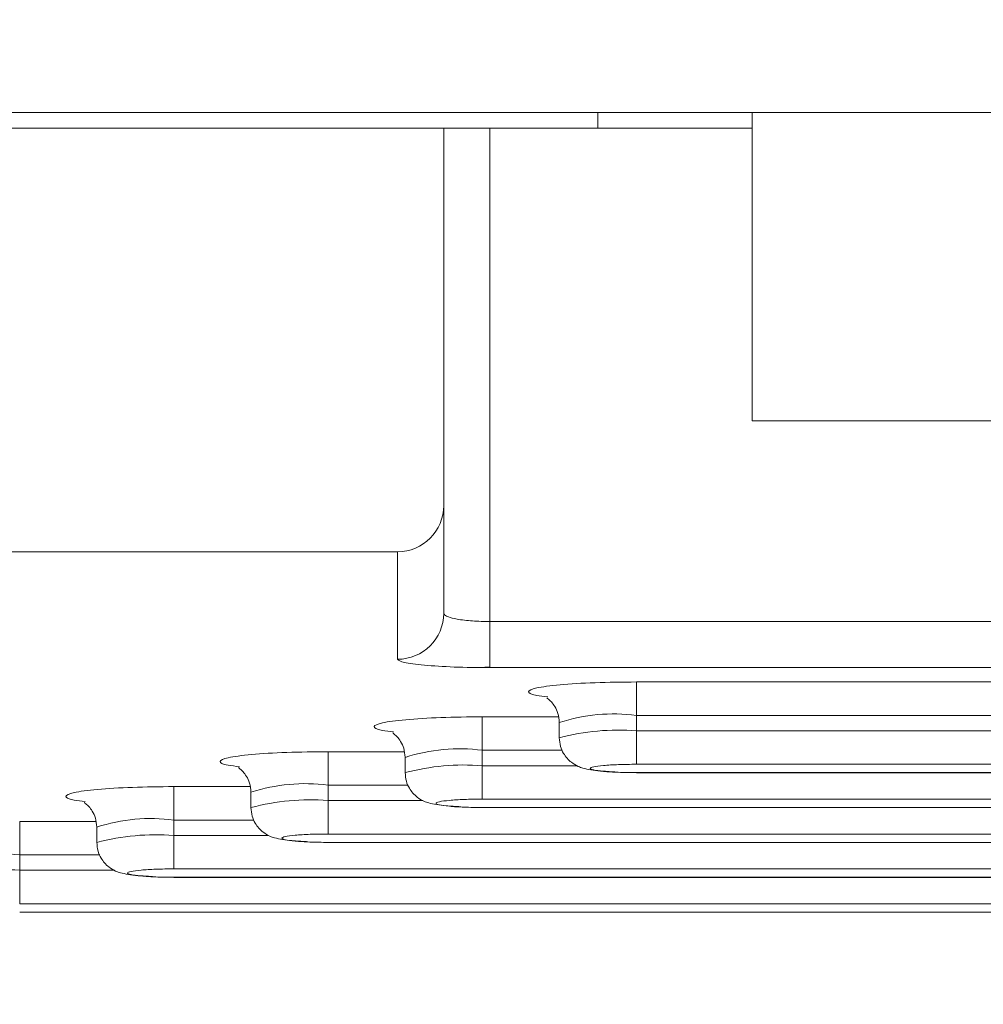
# Model space of a CAD drawing. Header units: inches. Extents: x 0.54 to 10.46, y 0.74 to 7.76.
# Tile 43 of 52: x 8.32 to 8.43, y 4.87 to 4.98. Entities that reach past the tile are written whole.
import ezdxf

# ---------------------------------------------------------------- set-up
doc = ezdxf.new("R2010")
doc.units = ezdxf.units.IN
doc.header["$MEASUREMENT"] = 0
doc.layers.add('BG', color=7, linetype='Continuous')
doc.layers.add('MCG-INT-4FT', color=7, linetype='Continuous')

# ---------------------------------------------------------------- blocks, each defined once
blk = doc.blocks.new('block 2')
at = {"layer": 'BG', "true_color": 0xffffff}
h = blk.add_hatch(color=7, dxfattribs=at)
h.dxf.hatch_style = 2
edge = h.paths.add_edge_path()
edge.add_spline(control_points=[(10.29599, 0.90612), (10.29599, 0.90612), (0.87112, 0.90612), (0.87112, 0.90612), (0.87016, 0.90612), (0.86938, 0.90689), (0.86938, 0.90785), (0.86938, 0.90785), (0.86938, 7.59215), (0.86938, 7.59215), (0.86938, 7.59311), (0.87016, 7.59389), (0.87112, 7.59389), (0.87112, 7.59389), (10.29599, 7.59389), (10.29599, 7.59389), (10.29696, 7.59389), (10.29773, 7.59311), (10.29773, 7.59215), (10.29773, 7.59215), (10.29773, 0.90785), (10.29773, 0.90785), (10.29773, 0.90689), (10.29696, 0.90612), (10.29599, 0.90612)], knot_values=[0, 0, 0, 0, 1, 1, 1, 2, 2, 2, 3, 3, 3, 4, 4, 4, 5, 5, 5, 6, 6, 6, 7, 7, 7, 8, 8, 8, 8], degree=3, periodic=1)
h.paths.add_polyline_path([(0.87286, 0.90959), (10.29426, 0.90959), (10.29426, 7.59042), (0.87286, 7.59042)])
at = {"layer": 'BG', "lineweight": 0}
blk.add_open_spline([(10.29599, 0.90612), (10.29599, 0.90612), (0.87112, 0.90612), (0.87112, 0.90612), (0.87016, 0.90612), (0.86938, 0.90689), (0.86938, 0.90785), (0.86938, 0.90785), (0.86938, 7.59215), (0.86938, 7.59215), (0.86938, 7.59311), (0.87016, 7.59389), (0.87112, 7.59389), (0.87112, 7.59389), (10.29599, 7.59389), (10.29599, 7.59389), (10.29696, 7.59389), (10.29773, 7.59311), (10.29773, 7.59215), (10.29773, 7.59215), (10.29773, 0.90785), (10.29773, 0.90785), (10.29773, 0.90689), (10.29696, 0.90612), (10.29599, 0.90612)], degree=3, knots=[0, 0, 0, 0, 1, 1, 1, 2, 2, 2, 3, 3, 3, 4, 4, 4, 5, 5, 5, 6, 6, 6, 7, 7, 7, 8, 8, 8, 8], dxfattribs=at)
blk = doc.blocks.new('block 62')
at = {"layer": 'BG', "true_color": 0xffffff}
h = blk.add_hatch(color=7, dxfattribs=at)
h.dxf.hatch_style = 2
edge = h.paths.add_edge_path()
edge.add_spline(control_points=[(10.46309, 0.739), (10.46309, 0.739), (0.53691, 0.739), (0.53691, 0.739), (0.53595, 0.739), (0.53517, 0.73978), (0.53517, 0.74074), (0.53517, 0.74074), (0.53517, 7.75926), (0.53517, 7.75926), (0.53517, 7.76022), (0.53595, 7.761), (0.53691, 7.761), (0.53691, 7.761), (10.46309, 7.761), (10.46309, 7.761), (10.46406, 7.761), (10.46483, 7.76022), (10.46483, 7.75926), (10.46483, 7.75926), (10.46483, 0.74074), (10.46483, 0.74074), (10.46483, 0.73978), (10.46406, 0.739), (10.46309, 0.739)], knot_values=[0, 0, 0, 0, 1, 1, 1, 2, 2, 2, 3, 3, 3, 4, 4, 4, 5, 5, 5, 6, 6, 6, 7, 7, 7, 8, 8, 8, 8], degree=3, periodic=1)
h.paths.add_polyline_path([(0.53864, 0.74248), (10.46136, 0.74248), (10.46136, 7.75752), (0.53864, 7.75752)])
at = {"layer": 'BG', "lineweight": 0}
blk.add_open_spline([(10.46309, 0.739), (10.46309, 0.739), (0.53691, 0.739), (0.53691, 0.739), (0.53595, 0.739), (0.53517, 0.73978), (0.53517, 0.74074), (0.53517, 0.74074), (0.53517, 7.75926), (0.53517, 7.75926), (0.53517, 7.76022), (0.53595, 7.761), (0.53691, 7.761), (0.53691, 7.761), (10.46309, 7.761), (10.46309, 7.761), (10.46406, 7.761), (10.46483, 7.76022), (10.46483, 7.75926), (10.46483, 7.75926), (10.46483, 0.74074), (10.46483, 0.74074), (10.46483, 0.73978), (10.46406, 0.739), (10.46309, 0.739)], degree=3, knots=[0, 0, 0, 0, 1, 1, 1, 2, 2, 2, 3, 3, 3, 4, 4, 4, 5, 5, 5, 6, 6, 6, 7, 7, 7, 8, 8, 8, 8], dxfattribs=at)
blk = doc.blocks.new('block 321')
at = {"layer": 'MCG-INT-4FT', "color": 7, "lineweight": 5, "true_color": 0xffffff}
blk.add_open_spline([(8.29263, 4.8734), (8.3821, 4.832), (8.48524, 4.832), (8.57471, 4.8734)], degree=3, dxfattribs=at)
blk = doc.blocks.new('block 1564')
at = {"layer": 'MCG-INT-4FT', "color": 7, "lineweight": 5, "true_color": 0xffffff}
blk.add_lwpolyline([(8.37655, 4.90853), (8.3777, 4.90859)], dxfattribs=at)
blk = doc.blocks.new('block 1579')
at = {"layer": 'MCG-INT-4FT', "color": 7, "lineweight": 5, "true_color": 0xffffff}
blk.add_open_spline([(8.38416, 4.90509), (8.38419, 4.90504), (8.38426, 4.90499), (8.38434, 4.90492), (8.38444, 4.90484), (8.38455, 4.90474), (8.38467, 4.90461), (8.3848, 4.90447), (8.38493, 4.90429), (8.38506, 4.90409), (8.3852, 4.90386), (8.38533, 4.9036), (8.38541, 4.90332), (8.3855, 4.90299), (8.38554, 4.90264), (8.38557, 4.90229)], degree=3, knots=[0, 0, 0, 0, 1, 1, 1, 2, 2, 2, 3, 3, 3, 4, 4, 4, 5, 5, 5, 5], dxfattribs=at)
blk = doc.blocks.new('block 1581')
at = {"layer": 'MCG-INT-4FT', "color": 7, "lineweight": 5, "true_color": 0xffffff}
blk.add_open_spline([(8.38557, 4.90055), (8.3856, 4.90022), (8.38562, 4.89989), (8.38571, 4.89957), (8.38578, 4.89929), (8.3859, 4.89902), (8.38605, 4.89878), (8.38629, 4.89838), (8.38659, 4.89803), (8.38694, 4.89776), (8.38719, 4.89756), (8.38747, 4.89741), (8.3877, 4.8973), (8.3879, 4.89721), (8.38807, 4.89716), (8.38825, 4.89711), (8.38881, 4.89695), (8.38944, 4.89686), (8.39023, 4.89679), (8.39073, 4.89674), (8.3913, 4.89671), (8.39187, 4.89667)], degree=3, knots=[0, 0, 0, 0, 1, 1, 1, 2, 2, 2, 3, 3, 3, 4, 4, 4, 5, 5, 5, 6, 6, 6, 7, 7, 7, 7], dxfattribs=at)
blk = doc.blocks.new('block 1582')
at = {"layer": 'MCG-INT-4FT', "color": 7, "lineweight": 5, "true_color": 0xffffff}
blk.add_lwpolyline([(8.38557, 4.90229), (8.38557, 4.90055)], dxfattribs=at)
blk = doc.blocks.new('block 1584')
at = {"layer": 'MCG-INT-4FT', "color": 7, "lineweight": 5, "true_color": 0xffffff}
blk.add_lwpolyline([(8.39431, 4.89658), (8.47302, 4.89658)], dxfattribs=at)
blk = doc.blocks.new('block 1598')
at = {"layer": 'MCG-INT-4FT', "color": 7, "lineweight": 5, "true_color": 0xffffff}
blk.add_open_spline([(8.36667, 4.90113), (8.36669, 4.90108), (8.36677, 4.90103), (8.36685, 4.90096), (8.36695, 4.90088), (8.36706, 4.90078), (8.36718, 4.90065), (8.36731, 4.90051), (8.36744, 4.90033), (8.36757, 4.90013), (8.36771, 4.8999), (8.36784, 4.89964), (8.36792, 4.89936), (8.36801, 4.89904), (8.36805, 4.89868), (8.36808, 4.89833)], degree=3, knots=[0, 0, 0, 0, 1, 1, 1, 2, 2, 2, 3, 3, 3, 4, 4, 4, 5, 5, 5, 5], dxfattribs=at)
blk = doc.blocks.new('block 1600')
at = {"layer": 'MCG-INT-4FT', "color": 7, "lineweight": 5, "true_color": 0xffffff}
blk.add_open_spline([(8.36808, 4.89659), (8.36811, 4.89626), (8.36813, 4.89593), (8.36822, 4.89561), (8.36829, 4.89533), (8.36841, 4.89507), (8.36856, 4.89482), (8.3688, 4.89442), (8.3691, 4.89407), (8.36945, 4.8938), (8.3697, 4.89361), (8.36998, 4.89345), (8.37021, 4.89334), (8.37041, 4.89325), (8.37058, 4.8932), (8.37076, 4.89315), (8.37132, 4.893), (8.37195, 4.8929), (8.37273, 4.89283), (8.37324, 4.89278), (8.37381, 4.89275), (8.37438, 4.89272)], degree=3, knots=[0, 0, 0, 0, 1, 1, 1, 2, 2, 2, 3, 3, 3, 4, 4, 4, 5, 5, 5, 6, 6, 6, 7, 7, 7, 7], dxfattribs=at)
blk = doc.blocks.new('block 1601')
at = {"layer": 'MCG-INT-4FT', "color": 7, "lineweight": 5, "true_color": 0xffffff}
blk.add_lwpolyline([(8.36808, 4.89833), (8.36808, 4.89659)], dxfattribs=at)
blk = doc.blocks.new('block 1615')
at = {"layer": 'MCG-INT-4FT', "color": 7, "lineweight": 5, "true_color": 0xffffff}
blk.add_lwpolyline([(8.37682, 4.89262), (8.49051, 4.89262)], dxfattribs=at)
blk = doc.blocks.new('block 1617')
at = {"layer": 'MCG-INT-4FT', "color": 7, "lineweight": 5, "true_color": 0xffffff}
blk.add_open_spline([(8.34918, 4.89718), (8.3492, 4.89713), (8.34928, 4.89707), (8.34936, 4.897), (8.34946, 4.89692), (8.34957, 4.89682), (8.34969, 4.89669), (8.34982, 4.89655), (8.34995, 4.89637), (8.35008, 4.89617), (8.35022, 4.89594), (8.35035, 4.89568), (8.35043, 4.8954), (8.35052, 4.89508), (8.35056, 4.89473), (8.35059, 4.89438)], degree=3, knots=[0, 0, 0, 0, 1, 1, 1, 2, 2, 2, 3, 3, 3, 4, 4, 4, 5, 5, 5, 5], dxfattribs=at)
blk = doc.blocks.new('block 1619')
at = {"layer": 'MCG-INT-4FT', "color": 7, "lineweight": 5, "true_color": 0xffffff}
blk.add_open_spline([(8.35059, 4.89263), (8.35062, 4.8923), (8.35064, 4.89197), (8.35073, 4.89165), (8.3508, 4.89137), (8.35092, 4.89111), (8.35107, 4.89086), (8.35131, 4.89046), (8.35161, 4.89011), (8.35196, 4.88984), (8.35221, 4.88965), (8.35249, 4.88949), (8.35272, 4.88938), (8.35292, 4.88929), (8.35309, 4.88924), (8.35327, 4.88919), (8.35383, 4.88904), (8.35446, 4.88894), (8.35524, 4.88887), (8.35575, 4.88882), (8.35632, 4.88879), (8.35689, 4.88876)], degree=3, knots=[0, 0, 0, 0, 1, 1, 1, 2, 2, 2, 3, 3, 3, 4, 4, 4, 5, 5, 5, 6, 6, 6, 7, 7, 7, 7], dxfattribs=at)
blk = doc.blocks.new('block 1620')
at = {"layer": 'MCG-INT-4FT', "color": 7, "lineweight": 5, "true_color": 0xffffff}
blk.add_lwpolyline([(8.35059, 4.89438), (8.35059, 4.89263)], dxfattribs=at)
blk = doc.blocks.new('block 1622')
at = {"layer": 'MCG-INT-4FT', "color": 7, "lineweight": 5, "true_color": 0xffffff}
blk.add_lwpolyline([(8.35933, 4.88866), (8.508, 4.88866)], dxfattribs=at)
blk = doc.blocks.new('block 1624')
at = {"layer": 'MCG-INT-4FT', "color": 7, "lineweight": 5, "true_color": 0xffffff}
blk.add_open_spline([(8.33169, 4.89322), (8.33171, 4.89317), (8.33179, 4.89311), (8.33187, 4.89304), (8.33197, 4.89296), (8.33208, 4.89286), (8.3322, 4.89273), (8.33233, 4.89259), (8.33246, 4.89241), (8.33259, 4.89222), (8.33273, 4.89199), (8.33286, 4.89172), (8.33294, 4.89144), (8.33303, 4.89112), (8.33307, 4.89077), (8.3331, 4.89042)], degree=3, knots=[0, 0, 0, 0, 1, 1, 1, 2, 2, 2, 3, 3, 3, 4, 4, 4, 5, 5, 5, 5], dxfattribs=at)
blk = doc.blocks.new('block 1626')
at = {"layer": 'MCG-INT-4FT', "color": 7, "lineweight": 5, "true_color": 0xffffff}
blk.add_open_spline([(8.3331, 4.88867), (8.33313, 4.88834), (8.33315, 4.88801), (8.33324, 4.88769), (8.33331, 4.88741), (8.33343, 4.88715), (8.33358, 4.8869), (8.33382, 4.8865), (8.33412, 4.88616), (8.33447, 4.88588), (8.33472, 4.88569), (8.335, 4.88553), (8.33523, 4.88542), (8.33543, 4.88533), (8.3356, 4.88528), (8.33577, 4.88523), (8.33634, 4.88508), (8.33697, 4.88498), (8.33775, 4.88491), (8.33826, 4.88486), (8.33883, 4.88483), (8.3394, 4.8848)], degree=3, knots=[0, 0, 0, 0, 1, 1, 1, 2, 2, 2, 3, 3, 3, 4, 4, 4, 5, 5, 5, 6, 6, 6, 7, 7, 7, 7], dxfattribs=at)
blk = doc.blocks.new('block 1628')
at = {"layer": 'MCG-INT-4FT', "color": 7, "lineweight": 5, "true_color": 0xffffff}
blk.add_lwpolyline([(8.3331, 4.89042), (8.3331, 4.88867)], dxfattribs=at)
blk = doc.blocks.new('block 1629')
at = {"layer": 'MCG-INT-4FT', "color": 7, "lineweight": 5, "true_color": 0xffffff}
blk.add_lwpolyline([(8.34184, 4.8847), (8.52549, 4.8847)], dxfattribs=at)
blk = doc.blocks.new('block 1636')
at = {"layer": 'MCG-INT-4FT', "color": 7, "lineweight": 5, "true_color": 0xffffff}
blk.add_lwpolyline([(8.32435, 4.88074), (8.54298, 4.88074)], dxfattribs=at)
blk = doc.blocks.new('block 1652')
at = {"layer": 'MCG-INT-4FT', "color": 7, "lineweight": 5, "true_color": 0xffffff}
blk.add_lwpolyline([(8.23952, 4.96976), (8.37245, 4.96976)], dxfattribs=at)
blk = doc.blocks.new('block 1653')
at = {"layer": 'MCG-INT-4FT', "color": 7, "lineweight": 5, "true_color": 0xffffff}
blk.add_lwpolyline([(8.37245, 4.96976), (8.37245, 4.92693)], dxfattribs=at)
blk = doc.blocks.new('block 1654')
at = {"layer": 'MCG-INT-4FT', "color": 7, "lineweight": 5, "true_color": 0xffffff}
blk.add_open_spline([(8.3672, 4.92166), (8.3701, 4.92166), (8.37245, 4.92402), (8.37245, 4.92693)], degree=3, dxfattribs=at)
blk = doc.blocks.new('block 1655')
at = {"layer": 'MCG-INT-4FT', "color": 7, "lineweight": 5, "true_color": 0xffffff}
blk.add_lwpolyline([(8.3672, 4.92166), (8.21329, 4.92166)], dxfattribs=at)
blk = doc.blocks.new('block 1667')
at = {"layer": 'MCG-INT-4FT', "color": 7, "lineweight": 5, "true_color": 0xffffff}
blk.add_lwpolyline([(8.3672, 4.90946), (8.3672, 4.92166)], dxfattribs=at)
blk = doc.blocks.new('block 1668')
at = {"layer": 'MCG-INT-4FT', "color": 7, "lineweight": 5, "true_color": 0xffffff}
blk.add_open_spline([(8.3777, 4.90851), (8.37631, 4.90852), (8.37492, 4.90854), (8.37364, 4.90858), (8.37239, 4.90863), (8.37124, 4.9087), (8.37027, 4.90879), (8.36929, 4.90888), (8.36848, 4.90898), (8.368, 4.9091), (8.36752, 4.90921), (8.36736, 4.90934), (8.3672, 4.90946)], degree=3, knots=[0, 0, 0, 0, 1, 1, 1, 2, 2, 2, 3, 3, 3, 4, 4, 4, 4], dxfattribs=at)
blk = doc.blocks.new('block 1669')
at = {"layer": 'MCG-INT-4FT', "color": 7, "lineweight": 5, "true_color": 0xffffff}
blk.add_lwpolyline([(8.48964, 4.90851), (8.3777, 4.90851)], dxfattribs=at)
blk = doc.blocks.new('block 1672')
at = {"layer": 'MCG-INT-4FT', "color": 7, "lineweight": 5, "true_color": 0xffffff}
blk.add_lwpolyline([(8.39431, 4.90688), (8.47302, 4.90688)], dxfattribs=at)
blk = doc.blocks.new('block 1673')
at = {"layer": 'MCG-INT-4FT', "color": 7, "lineweight": 5, "true_color": 0xffffff}
blk.add_open_spline([(8.3672, 4.90946), (8.3701, 4.90946), (8.37245, 4.9118), (8.37245, 4.91469)], degree=3, dxfattribs=at)
blk = doc.blocks.new('block 1674')
at = {"layer": 'MCG-INT-4FT', "color": 7, "lineweight": 5, "true_color": 0xffffff}
blk.add_lwpolyline([(8.37245, 4.91469), (8.37245, 4.92693)], dxfattribs=at)
blk = doc.blocks.new('block 1717')
at = {"layer": 'MCG-INT-4FT', "color": 7, "lineweight": 5, "true_color": 0xffffff}
blk.add_open_spline([(8.3777, 4.91374), (8.37702, 4.91375), (8.37635, 4.91376), (8.37572, 4.91381), (8.3754, 4.91383), (8.37509, 4.91386), (8.3748, 4.9139), (8.3745, 4.91393), (8.37422, 4.91397), (8.37397, 4.91402), (8.37357, 4.91409), (8.37324, 4.91418), (8.37298, 4.91427), (8.37282, 4.91434), (8.37269, 4.9144), (8.3726, 4.91446), (8.37251, 4.91454), (8.37248, 4.91461), (8.37245, 4.91469)], degree=3, knots=[0, 0, 0, 0, 1, 1, 1, 2, 2, 2, 3, 3, 3, 4, 4, 4, 5, 5, 5, 6, 6, 6, 6], dxfattribs=at)
blk = doc.blocks.new('block 1718')
at = {"layer": 'MCG-INT-4FT', "color": 7, "lineweight": 5, "true_color": 0xffffff}
blk.add_lwpolyline([(8.3777, 4.90851), (8.3777, 4.91374)], dxfattribs=at)
blk = doc.blocks.new('block 1721')
at = {"layer": 'MCG-INT-4FT', "color": 7, "lineweight": 5, "true_color": 0xffffff}
blk.add_lwpolyline([(8.3777, 4.96976), (8.3777, 4.91374)], dxfattribs=at)
blk = doc.blocks.new('block 1722')
at = {"layer": 'MCG-INT-4FT', "color": 7, "lineweight": 5, "true_color": 0xffffff}
blk.add_lwpolyline([(8.37245, 4.96976), (8.3777, 4.96976)], dxfattribs=at)
blk = doc.blocks.new('block 1725')
at = {"layer": 'MCG-INT-4FT', "color": 7, "lineweight": 5, "true_color": 0xffffff}
blk.add_lwpolyline([(8.48964, 4.91374), (8.3777, 4.91374)], dxfattribs=at)
blk = doc.blocks.new('block 1726')
at = {"layer": 'MCG-INT-4FT', "color": 7, "lineweight": 5, "true_color": 0xffffff}
blk.add_lwpolyline([(8.3777, 4.96976), (8.40743, 4.96976)], dxfattribs=at)
blk = doc.blocks.new('block 1745')
at = {"layer": 'MCG-INT-4FT', "color": 7, "lineweight": 5, "true_color": 0xffffff}
blk.add_lwpolyline([(8.39431, 4.90308), (8.39431, 4.90688)], dxfattribs=at)
blk = doc.blocks.new('block 1746')
at = {"layer": 'MCG-INT-4FT', "color": 7, "lineweight": 5, "true_color": 0xffffff}
blk.add_lwpolyline([(8.47302, 4.90308), (8.39431, 4.90308)], dxfattribs=at)
blk = doc.blocks.new('block 1750')
at = {"layer": 'MCG-INT-4FT', "color": 7, "lineweight": 5, "true_color": 0xffffff}
blk.add_lwpolyline([(8.39431, 4.90134), (8.39431, 4.89754)], dxfattribs=at)
blk = doc.blocks.new('block 1751')
at = {"layer": 'MCG-INT-4FT', "color": 7, "lineweight": 5, "true_color": 0xffffff}
blk.add_open_spline([(8.39431, 4.89659), (8.39361, 4.8966), (8.3929, 4.89661), (8.39226, 4.89663), (8.39195, 4.89664), (8.39165, 4.89666), (8.39138, 4.89667), (8.3911, 4.89669), (8.39084, 4.89671), (8.3906, 4.89673), (8.39012, 4.89678), (8.38973, 4.89683), (8.38947, 4.89689), (8.3892, 4.89694), (8.38907, 4.89701), (8.38907, 4.89707), (8.38907, 4.89713), (8.3892, 4.89719), (8.38947, 4.89725), (8.38973, 4.89731), (8.39012, 4.89736), (8.3906, 4.8974), (8.39108, 4.89745), (8.39166, 4.89748), (8.39228, 4.8975), (8.39293, 4.89753), (8.39362, 4.89753), (8.39431, 4.89754)], degree=3, knots=[0, 0, 0, 0, 1, 1, 1, 2, 2, 2, 3, 3, 3, 4, 4, 4, 5, 5, 5, 6, 6, 6, 7, 7, 7, 8, 8, 8, 9, 9, 9, 9], dxfattribs=at)
blk = doc.blocks.new('block 1752')
at = {"layer": 'MCG-INT-4FT', "color": 7, "lineweight": 5, "true_color": 0xffffff}
blk.add_lwpolyline([(8.39431, 4.90134), (8.47302, 4.90134)], dxfattribs=at)
blk = doc.blocks.new('block 1753')
at = {"layer": 'MCG-INT-4FT', "color": 7, "lineweight": 5, "true_color": 0xffffff}
blk.add_lwpolyline([(8.39431, 4.89754), (8.47302, 4.89754)], dxfattribs=at)
blk = doc.blocks.new('block 1754')
at = {"layer": 'MCG-INT-4FT', "color": 7, "lineweight": 5, "true_color": 0xffffff}
blk.add_lwpolyline([(8.39431, 4.90308), (8.39431, 4.90134)], dxfattribs=at)
blk = doc.blocks.new('block 1756')
at = {"layer": 'MCG-INT-4FT', "color": 7, "lineweight": 5, "true_color": 0xffffff}
blk.add_lwpolyline([(8.47302, 4.89659), (8.39431, 4.89659)], dxfattribs=at)
blk = doc.blocks.new('block 1774')
at = {"layer": 'MCG-INT-4FT', "color": 7, "lineweight": 5, "true_color": 0xffffff}
blk.add_lwpolyline([(8.37682, 4.89913), (8.37682, 4.90293)], dxfattribs=at)
blk = doc.blocks.new('block 1778')
at = {"layer": 'MCG-INT-4FT', "color": 7, "lineweight": 5, "true_color": 0xffffff}
blk.add_lwpolyline([(8.37682, 4.89738), (8.37682, 4.89358)], dxfattribs=at)
blk = doc.blocks.new('block 1779')
at = {"layer": 'MCG-INT-4FT', "color": 7, "lineweight": 5, "true_color": 0xffffff}
blk.add_open_spline([(8.37682, 4.89263), (8.37612, 4.89264), (8.37541, 4.89265), (8.37477, 4.89267), (8.37446, 4.89268), (8.37416, 4.8927), (8.37389, 4.89271), (8.37361, 4.89273), (8.37335, 4.89275), (8.37311, 4.89277), (8.37263, 4.89282), (8.37224, 4.89287), (8.37198, 4.89293), (8.37171, 4.89298), (8.37158, 4.89305), (8.37158, 4.89311), (8.37158, 4.89317), (8.37171, 4.89323), (8.37198, 4.89329), (8.37224, 4.89335), (8.37263, 4.8934), (8.37311, 4.89344), (8.37359, 4.89349), (8.37417, 4.89352), (8.37479, 4.89355), (8.37544, 4.89357), (8.37613, 4.89358), (8.37682, 4.89358)], degree=3, knots=[0, 0, 0, 0, 1, 1, 1, 2, 2, 2, 3, 3, 3, 4, 4, 4, 5, 5, 5, 6, 6, 6, 7, 7, 7, 8, 8, 8, 9, 9, 9, 9], dxfattribs=at)
blk = doc.blocks.new('block 1780')
at = {"layer": 'MCG-INT-4FT', "color": 7, "lineweight": 5, "true_color": 0xffffff}
blk.add_lwpolyline([(8.37682, 4.89358), (8.49051, 4.89358)], dxfattribs=at)
blk = doc.blocks.new('block 1781')
at = {"layer": 'MCG-INT-4FT', "color": 7, "lineweight": 5, "true_color": 0xffffff}
blk.add_lwpolyline([(8.37682, 4.89913), (8.37682, 4.89738)], dxfattribs=at)
blk = doc.blocks.new('block 1783')
at = {"layer": 'MCG-INT-4FT', "color": 7, "lineweight": 5, "true_color": 0xffffff}
blk.add_lwpolyline([(8.49051, 4.89263), (8.37682, 4.89263)], dxfattribs=at)
blk = doc.blocks.new('block 1801')
at = {"layer": 'MCG-INT-4FT', "color": 7, "lineweight": 5, "true_color": 0xffffff}
blk.add_lwpolyline([(8.35933, 4.89517), (8.35933, 4.89897)], dxfattribs=at)
blk = doc.blocks.new('block 1805')
at = {"layer": 'MCG-INT-4FT', "color": 7, "lineweight": 5, "true_color": 0xffffff}
blk.add_lwpolyline([(8.35933, 4.89343), (8.35933, 4.88962)], dxfattribs=at)
blk = doc.blocks.new('block 1806')
at = {"layer": 'MCG-INT-4FT', "color": 7, "lineweight": 5, "true_color": 0xffffff}
blk.add_open_spline([(8.35933, 4.88867), (8.35863, 4.88868), (8.35792, 4.88869), (8.35728, 4.88871), (8.35697, 4.88872), (8.35667, 4.88874), (8.3564, 4.88876), (8.35612, 4.88877), (8.35586, 4.88879), (8.35562, 4.88881), (8.35514, 4.88886), (8.35475, 4.88891), (8.35449, 4.88897), (8.35422, 4.88903), (8.35409, 4.88909), (8.35409, 4.88915), (8.35409, 4.88921), (8.35422, 4.88927), (8.35449, 4.88933), (8.35475, 4.88939), (8.35514, 4.88944), (8.35562, 4.88949), (8.3561, 4.88953), (8.35668, 4.88957), (8.3573, 4.88959), (8.35794, 4.88961), (8.35864, 4.88962), (8.35933, 4.88962)], degree=3, knots=[0, 0, 0, 0, 1, 1, 1, 2, 2, 2, 3, 3, 3, 4, 4, 4, 5, 5, 5, 6, 6, 6, 7, 7, 7, 8, 8, 8, 9, 9, 9, 9], dxfattribs=at)
blk = doc.blocks.new('block 1807')
at = {"layer": 'MCG-INT-4FT', "color": 7, "lineweight": 5, "true_color": 0xffffff}
blk.add_lwpolyline([(8.35933, 4.88962), (8.508, 4.88962)], dxfattribs=at)
blk = doc.blocks.new('block 1808')
at = {"layer": 'MCG-INT-4FT', "color": 7, "lineweight": 5, "true_color": 0xffffff}
blk.add_lwpolyline([(8.35933, 4.89517), (8.35933, 4.89343)], dxfattribs=at)
blk = doc.blocks.new('block 1810')
at = {"layer": 'MCG-INT-4FT', "color": 7, "lineweight": 5, "true_color": 0xffffff}
blk.add_lwpolyline([(8.508, 4.88867), (8.35933, 4.88867)], dxfattribs=at)
blk = doc.blocks.new('block 1812')
at = {"layer": 'MCG-INT-4FT', "color": 7, "lineweight": 5, "true_color": 0xffffff}
blk.add_lwpolyline([(8.34184, 4.89121), (8.34184, 4.89501)], dxfattribs=at)
blk = doc.blocks.new('block 1816')
at = {"layer": 'MCG-INT-4FT', "color": 7, "lineweight": 5, "true_color": 0xffffff}
blk.add_lwpolyline([(8.34184, 4.88947), (8.34184, 4.88567)], dxfattribs=at)
blk = doc.blocks.new('block 1817')
at = {"layer": 'MCG-INT-4FT', "color": 7, "lineweight": 5, "true_color": 0xffffff}
blk.add_open_spline([(8.34184, 4.88472), (8.34113, 4.88472), (8.34041, 4.88473), (8.33979, 4.88475), (8.33964, 4.88476), (8.33949, 4.88477), (8.33935, 4.88478)], degree=3, knots=[0, 0, 0, 0, 1, 1, 1, 2, 2, 2, 2], dxfattribs=at)
blk = doc.blocks.new('block 1818')
at = {"layer": 'MCG-INT-4FT', "color": 7, "lineweight": 5, "true_color": 0xffffff}
blk.add_lwpolyline([(8.34184, 4.88567), (8.52549, 4.88567)], dxfattribs=at)
blk = doc.blocks.new('block 1820')
at = {"layer": 'MCG-INT-4FT', "color": 7, "lineweight": 5, "true_color": 0xffffff}
blk.add_lwpolyline([(8.34184, 4.89121), (8.34184, 4.88947)], dxfattribs=at)
blk = doc.blocks.new('block 1821')
at = {"layer": 'MCG-INT-4FT', "color": 7, "lineweight": 5, "true_color": 0xffffff}
blk.add_lwpolyline([(8.52549, 4.88472), (8.34184, 4.88472)], dxfattribs=at)
blk = doc.blocks.new('block 1823')
at = {"layer": 'MCG-INT-4FT', "color": 7, "lineweight": 5, "true_color": 0xffffff}
blk.add_lwpolyline([(8.32435, 4.88725), (8.32435, 4.89105)], dxfattribs=at)
blk = doc.blocks.new('block 1827')
at = {"layer": 'MCG-INT-4FT', "color": 7, "lineweight": 5, "true_color": 0xffffff}
blk.add_lwpolyline([(8.32435, 4.88551), (8.32435, 4.88171)], dxfattribs=at)
blk = doc.blocks.new('block 1829')
at = {"layer": 'MCG-INT-4FT', "color": 7, "lineweight": 5, "true_color": 0xffffff}
blk.add_lwpolyline([(8.32435, 4.88171), (8.54298, 4.88171)], dxfattribs=at)
blk = doc.blocks.new('block 1831')
at = {"layer": 'MCG-INT-4FT', "color": 7, "lineweight": 5, "true_color": 0xffffff}
blk.add_lwpolyline([(8.32435, 4.88725), (8.32435, 4.88551)], dxfattribs=at)
blk = doc.blocks.new('block 1832')
at = {"layer": 'MCG-INT-4FT', "color": 7, "lineweight": 5, "true_color": 0xffffff}
blk.add_lwpolyline([(8.54298, 4.88076), (8.32435, 4.88076)], dxfattribs=at)
blk = doc.blocks.new('block 1871')
at = {"layer": 'MCG-INT-4FT', "color": 7, "lineweight": 5, "true_color": 0xffffff}
blk.add_lwpolyline([(8.40743, 4.97151), (8.4599, 4.97151)], dxfattribs=at)
blk = doc.blocks.new('block 1877')
at = {"layer": 'MCG-INT-4FT', "color": 7, "lineweight": 5, "true_color": 0xffffff}
blk.add_lwpolyline([(8.23952, 4.97151), (8.40743, 4.97151)], dxfattribs=at)
blk = doc.blocks.new('block 1881')
at = {"layer": 'MCG-INT-4FT', "color": 7, "lineweight": 5, "true_color": 0xffffff}
blk.add_lwpolyline([(8.4599, 4.93653), (8.40743, 4.93653)], dxfattribs=at)
blk = doc.blocks.new('block 1882')
at = {"layer": 'MCG-INT-4FT', "color": 7, "lineweight": 5, "true_color": 0xffffff}
blk.add_lwpolyline([(8.40743, 4.93653), (8.40743, 4.97151)], dxfattribs=at)
blk = doc.blocks.new('block 1886')
at = {"layer": 'MCG-INT-4FT', "color": 7, "lineweight": 5, "true_color": 0xffffff}
blk.add_lwpolyline([(8.38994, 4.96976), (8.38994, 4.97151)], dxfattribs=at)
blk = doc.blocks.new('block 1890')
at = {"layer": 'MCG-INT-4FT', "color": 8, "lineweight": 5, "true_color": 0x808080}
blk.add_lwpolyline([(8.32435, 4.89105), (8.333, 4.89105)], dxfattribs=at)
blk = doc.blocks.new('block 1894')
at = {"layer": 'MCG-INT-4FT', "color": 8, "lineweight": 5, "true_color": 0x808080}
blk.add_lwpolyline([(8.34184, 4.89501), (8.35049, 4.89501)], dxfattribs=at)
blk = doc.blocks.new('block 1896')
at = {"layer": 'MCG-INT-4FT', "color": 8, "lineweight": 5, "true_color": 0x808080}
blk.add_open_spline([(8.33179, 4.89331), (8.33133, 4.89336), (8.33088, 4.89342), (8.33053, 4.89348), (8.3298, 4.8936), (8.32957, 4.89375), (8.3296, 4.8939), (8.32963, 4.89405), (8.32993, 4.89419), (8.33053, 4.89432), (8.33114, 4.89446), (8.33205, 4.89458), (8.33318, 4.89468), (8.33432, 4.89479), (8.33568, 4.89487), (8.33716, 4.89492), (8.33864, 4.89498), (8.34024, 4.89499), (8.34184, 4.89501)], degree=3, knots=[0, 0, 0, 0, 1, 1, 1, 2, 2, 2, 3, 3, 3, 4, 4, 4, 5, 5, 5, 6, 6, 6, 6], dxfattribs=at)
blk = doc.blocks.new('block 1898')
at = {"layer": 'MCG-INT-4FT', "color": 8, "lineweight": 5, "true_color": 0x808080}
blk.add_lwpolyline([(8.35933, 4.89897), (8.36798, 4.89897)], dxfattribs=at)
blk = doc.blocks.new('block 1900')
at = {"layer": 'MCG-INT-4FT', "color": 8, "lineweight": 5, "true_color": 0x808080}
blk.add_open_spline([(8.34928, 4.89726), (8.34882, 4.89732), (8.34837, 4.89737), (8.34802, 4.89743), (8.34729, 4.89756), (8.34706, 4.89771), (8.34709, 4.89786), (8.34712, 4.89801), (8.34742, 4.89815), (8.34802, 4.89828), (8.34863, 4.89842), (8.34954, 4.89854), (8.35068, 4.89864), (8.35181, 4.89875), (8.35317, 4.89883), (8.35465, 4.89888), (8.35613, 4.89893), (8.35773, 4.89895), (8.35933, 4.89897)], degree=3, knots=[0, 0, 0, 0, 1, 1, 1, 2, 2, 2, 3, 3, 3, 4, 4, 4, 5, 5, 5, 6, 6, 6, 6], dxfattribs=at)
blk = doc.blocks.new('block 1902')
at = {"layer": 'MCG-INT-4FT', "color": 8, "lineweight": 5, "true_color": 0x808080}
blk.add_lwpolyline([(8.37682, 4.90293), (8.38547, 4.90293)], dxfattribs=at)
blk = doc.blocks.new('block 1904')
at = {"layer": 'MCG-INT-4FT', "color": 8, "lineweight": 5, "true_color": 0x808080}
blk.add_open_spline([(8.36677, 4.90122), (8.36631, 4.90128), (8.36586, 4.90133), (8.36551, 4.90139), (8.36478, 4.90152), (8.36455, 4.90167), (8.36458, 4.90182), (8.36461, 4.90196), (8.36491, 4.90211), (8.36551, 4.90224), (8.36612, 4.90238), (8.36703, 4.9025), (8.36817, 4.9026), (8.3693, 4.90271), (8.37066, 4.90279), (8.37214, 4.90284), (8.37362, 4.90289), (8.37522, 4.90291), (8.37682, 4.90293)], degree=3, knots=[0, 0, 0, 0, 1, 1, 1, 2, 2, 2, 3, 3, 3, 4, 4, 4, 5, 5, 5, 6, 6, 6, 6], dxfattribs=at)
blk = doc.blocks.new('block 1906')
at = {"layer": 'MCG-INT-4FT', "color": 8, "lineweight": 5, "true_color": 0x808080}
blk.add_open_spline([(8.38426, 4.90518), (8.3838, 4.90524), (8.38335, 4.90529), (8.383, 4.90535), (8.38227, 4.90548), (8.38204, 4.90563), (8.38207, 4.90578), (8.3821, 4.90592), (8.3824, 4.90607), (8.383, 4.9062), (8.38361, 4.90633), (8.38452, 4.90646), (8.38566, 4.90656), (8.38679, 4.90666), (8.38815, 4.90675), (8.38963, 4.9068), (8.39111, 4.90685), (8.39271, 4.90687), (8.39431, 4.90688)], degree=3, knots=[0, 0, 0, 0, 1, 1, 1, 2, 2, 2, 3, 3, 3, 4, 4, 4, 5, 5, 5, 6, 6, 6, 6], dxfattribs=at)
blk = doc.blocks.new('block 1933')
at = {"layer": 'MCG-INT-4FT', "color": 8, "lineweight": 5, "true_color": 0x808080}
blk.add_open_spline([(8.39431, 4.90308), (8.39138, 4.90348), (8.38839, 4.9032), (8.38557, 4.90228)], degree=3, dxfattribs=at)
blk = doc.blocks.new('block 1936')
at = {"layer": 'MCG-INT-4FT', "color": 8, "lineweight": 5, "true_color": 0x808080}
blk.add_open_spline([(8.39431, 4.90134), (8.39138, 4.90157), (8.38842, 4.9013), (8.38557, 4.90055)], degree=3, dxfattribs=at)
blk = doc.blocks.new('block 1937')
at = {"layer": 'MCG-INT-4FT', "color": 8, "lineweight": 5, "true_color": 0x808080}
blk.add_lwpolyline([(8.39431, 4.89659), (8.39431, 4.89658)], dxfattribs=at)
blk = doc.blocks.new('block 1948')
at = {"layer": 'MCG-INT-4FT', "color": 8, "lineweight": 5, "true_color": 0x808080}
blk.add_lwpolyline([(8.3859, 4.89913), (8.37682, 4.89913)], dxfattribs=at)
blk = doc.blocks.new('block 1949')
at = {"layer": 'MCG-INT-4FT', "color": 8, "lineweight": 5, "true_color": 0x808080}
blk.add_open_spline([(8.37682, 4.89913), (8.37389, 4.89952), (8.3709, 4.89924), (8.36808, 4.89832)], degree=3, dxfattribs=at)
blk = doc.blocks.new('block 1952')
at = {"layer": 'MCG-INT-4FT', "color": 8, "lineweight": 5, "true_color": 0x808080}
blk.add_open_spline([(8.37682, 4.89738), (8.37388, 4.89761), (8.37093, 4.89734), (8.36808, 4.89659)], degree=3, dxfattribs=at)
blk = doc.blocks.new('block 1953')
at = {"layer": 'MCG-INT-4FT', "color": 8, "lineweight": 5, "true_color": 0x808080}
blk.add_lwpolyline([(8.37682, 4.89263), (8.37682, 4.89262)], dxfattribs=at)
blk = doc.blocks.new('block 1954')
at = {"layer": 'MCG-INT-4FT', "color": 8, "lineweight": 5, "true_color": 0x808080}
blk.add_lwpolyline([(8.37682, 4.89738), (8.38756, 4.89738)], dxfattribs=at)
blk = doc.blocks.new('block 1966')
at = {"layer": 'MCG-INT-4FT', "color": 8, "lineweight": 5, "true_color": 0x808080}
blk.add_lwpolyline([(8.36841, 4.89517), (8.35933, 4.89517)], dxfattribs=at)
blk = doc.blocks.new('block 1967')
at = {"layer": 'MCG-INT-4FT', "color": 8, "lineweight": 5, "true_color": 0x808080}
blk.add_open_spline([(8.35933, 4.89517), (8.3564, 4.89556), (8.35341, 4.89528), (8.35059, 4.89436)], degree=3, dxfattribs=at)
blk = doc.blocks.new('block 1970')
at = {"layer": 'MCG-INT-4FT', "color": 8, "lineweight": 5, "true_color": 0x808080}
blk.add_open_spline([(8.35933, 4.89343), (8.35639, 4.89365), (8.35344, 4.89338), (8.35059, 4.89263)], degree=3, dxfattribs=at)
blk = doc.blocks.new('block 1971')
at = {"layer": 'MCG-INT-4FT', "color": 8, "lineweight": 5, "true_color": 0x808080}
blk.add_lwpolyline([(8.35933, 4.88867), (8.35933, 4.88866)], dxfattribs=at)
blk = doc.blocks.new('block 1972')
at = {"layer": 'MCG-INT-4FT', "color": 8, "lineweight": 5, "true_color": 0x808080}
blk.add_lwpolyline([(8.35933, 4.89343), (8.37007, 4.89343)], dxfattribs=at)
blk = doc.blocks.new('block 1976')
at = {"layer": 'MCG-INT-4FT', "color": 8, "lineweight": 5, "true_color": 0x808080}
blk.add_lwpolyline([(8.35092, 4.89121), (8.34184, 4.89121)], dxfattribs=at)
blk = doc.blocks.new('block 1977')
at = {"layer": 'MCG-INT-4FT', "color": 8, "lineweight": 5, "true_color": 0x808080}
blk.add_open_spline([(8.34184, 4.89121), (8.3389, 4.8916), (8.33592, 4.89132), (8.3331, 4.89041)], degree=3, dxfattribs=at)
blk = doc.blocks.new('block 1980')
at = {"layer": 'MCG-INT-4FT', "color": 8, "lineweight": 5, "true_color": 0x808080}
blk.add_open_spline([(8.34184, 4.88947), (8.3389, 4.88969), (8.33595, 4.88942), (8.3331, 4.88867)], degree=3, dxfattribs=at)
blk = doc.blocks.new('block 1981')
at = {"layer": 'MCG-INT-4FT', "color": 8, "lineweight": 5, "true_color": 0x808080}
blk.add_open_spline([(8.33935, 4.88478), (8.3392, 4.88478), (8.33905, 4.88479), (8.33891, 4.8848), (8.33862, 4.88481), (8.33837, 4.88483), (8.33813, 4.88486), (8.33766, 4.8849), (8.33726, 4.88495), (8.337, 4.88501), (8.33673, 4.88507), (8.3366, 4.88513), (8.3366, 4.88519), (8.3366, 4.88525), (8.33673, 4.88532), (8.337, 4.88537), (8.33726, 4.88543), (8.33765, 4.88548), (8.33813, 4.88553), (8.33861, 4.88557), (8.33919, 4.88561), (8.33981, 4.88563), (8.34045, 4.88565), (8.34115, 4.88566), (8.34184, 4.88567)], degree=3, knots=[0, 0, 0, 0, 1, 1, 1, 2, 2, 2, 3, 3, 3, 4, 4, 4, 5, 5, 5, 6, 6, 6, 7, 7, 7, 8, 8, 8, 8], dxfattribs=at)
blk = doc.blocks.new('block 1982')
at = {"layer": 'MCG-INT-4FT', "color": 8, "lineweight": 5, "true_color": 0x808080}
blk.add_lwpolyline([(8.34184, 4.88472), (8.34184, 4.8847)], dxfattribs=at)
blk = doc.blocks.new('block 1983')
at = {"layer": 'MCG-INT-4FT', "color": 8, "lineweight": 5, "true_color": 0x808080}
blk.add_lwpolyline([(8.34184, 4.88947), (8.35258, 4.88947)], dxfattribs=at)
blk = doc.blocks.new('block 1987')
at = {"layer": 'MCG-INT-4FT', "color": 8, "lineweight": 5, "true_color": 0x808080}
blk.add_lwpolyline([(8.33343, 4.88725), (8.32435, 4.88725)], dxfattribs=at)
blk = doc.blocks.new('block 1988')
at = {"layer": 'MCG-INT-4FT', "color": 8, "lineweight": 5, "true_color": 0x808080}
blk.add_open_spline([(8.32435, 4.88725), (8.32141, 4.88764), (8.31843, 4.88737), (8.31561, 4.88645)], degree=3, dxfattribs=at)
blk = doc.blocks.new('block 1991')
at = {"layer": 'MCG-INT-4FT', "color": 8, "lineweight": 5, "true_color": 0x808080}
blk.add_open_spline([(8.32435, 4.88551), (8.32141, 4.88573), (8.31846, 4.88546), (8.31561, 4.88472)], degree=3, dxfattribs=at)
blk = doc.blocks.new('block 1993')
at = {"layer": 'MCG-INT-4FT', "color": 8, "lineweight": 5, "true_color": 0x808080}
blk.add_lwpolyline([(8.32435, 4.88076), (8.32435, 4.88074)], dxfattribs=at)
blk = doc.blocks.new('block 1994')
at = {"layer": 'MCG-INT-4FT', "color": 8, "lineweight": 5, "true_color": 0x808080}
blk.add_lwpolyline([(8.32435, 4.88551), (8.33509, 4.88551)], dxfattribs=at)

msp = doc.modelspace()

# ---------------------------------------------------------------- block references
at = {"layer": 'BG'}
for name in ['block 62', 'block 2']:
    msp.add_blockref(name, (0, 0), dxfattribs=at)
at = {"layer": 'MCG-INT-4FT'}
for name in ['block 1877', 'block 1886', 'block 1871', 'block 1882', 'block 1652', 'block 1653', 'block 1722', 'block 1721', 'block 1726', 'block 1881', 'block 1654', 'block 1674', 'block 1655', 'block 1667', 'block 1673', 'block 1717', 'block 1718', 'block 1725', 'block 1668', 'block 1564', 'block 1669', 'block 1906', 'block 1672', 'block 1745', 'block 1579', 'block 1933', 'block 1746', 'block 1754', 'block 1904', 'block 1774', 'block 1902', 'block 1582', 'block 1598', 'block 1936', 'block 1750', 'block 1752', 'block 1581', 'block 1900', 'block 1801', 'block 1898', 'block 1949', 'block 1781', 'block 1948', 'block 1601', 'block 1952', 'block 1778', 'block 1954', 'block 1751', 'block 1753', 'block 1617', 'block 1600', 'block 1756', 'block 1937', 'block 1584', 'block 1967', 'block 1808', 'block 1966', 'block 1896', 'block 1812', 'block 1894', 'block 1620', 'block 1624', 'block 1970', 'block 1805', 'block 1972', 'block 1779', 'block 1780', 'block 1619', 'block 1783', 'block 1953', 'block 1615', 'block 1823', 'block 1890', 'block 1977', 'block 1820', 'block 1976', 'block 1628', 'block 1980', 'block 1806', 'block 1807', 'block 1626', 'block 1816', 'block 1983', 'block 1810', 'block 1971', 'block 1622', 'block 1988', 'block 1831', 'block 1987', 'block 1991', 'block 1827', 'block 1994', 'block 1981', 'block 1818', 'block 1817', 'block 1821', 'block 1982', 'block 1629', 'block 1829', 'block 1832', 'block 1993', 'block 1636', 'block 321']:
    msp.add_blockref(name, (0, 0), dxfattribs=at)

doc.saveas('drawing.dxf')
